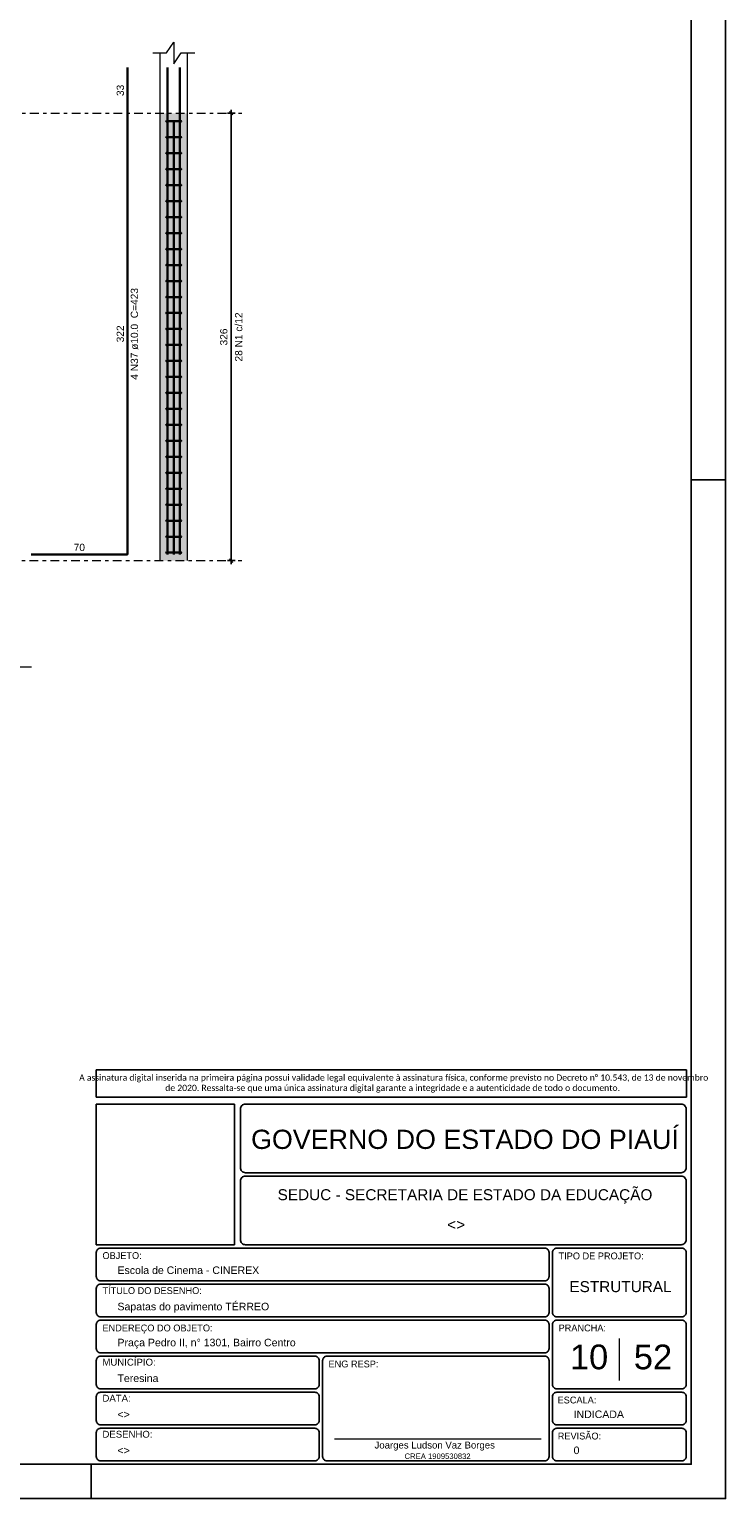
# Model space of a CAD drawing. Header units: millimetres. Extents: x 0 to 119, y 0 to 84.
# Tile 13 of 16: x 99 to 119, y 0 to 43. Entities that reach past the tile are written whole.
import ezdxf

# ---------------------------------------------------------------- set-up
doc = ezdxf.new("R2010")
doc.units = ezdxf.units.MM
doc.header["$MEASUREMENT"] = 0
doc.linetypes.add('DASHDOT', pattern=[2.54, 1.27, -0.635, 0, -0.635])
doc.linetypes.add('NULL', pattern=[0])
doc.layers.get('0').update_dxf_attribs({"lineweight": 18})
for name, color, linetype, lineweight in [('COTA', 7, 'Continuous', 5), ('Descrição da armadura', 7, 'Continuous', 0), ('DT-Barras na forma', 2, 'Continuous', 30), ('DT-Barras rebatidas', 2, 'Continuous', 30), ('DT-Cotas', 9, 'Continuous', 5), ('DT-Estribos na forma', 2, 'Continuous', 30), ('DT-Forma', 5, 'Continuous', 5), ('DT-Hachura vista pilares', 254, 'Continuous', 5), ('DT-Pontilhado', 9, 'DASHDOT', 5), ('Nível 1', 7, 'Continuous', 0), ('Textos', 7, 'Continuous', 9), ('Textos armaduras', 7, 'Continuous', 0)]:
    doc.layers.add(name, color=color, linetype=linetype, lineweight=lineweight)
for name, color, linetype in [('Pena 01', 1, 'Continuous'), ('SEDUC_MARF', 1, 'Continuous'), ('SEDUC_MARGG', 7, 'Continuous'), ('SEDUC_TXT01', 1, 'Continuous'), ('SEDUC_TXT02', 2, 'Continuous'), ('SEDUC_TXT05', 5, 'Continuous')]:
    doc.layers.add(name, color=color, linetype=linetype)
doc.styles.add('Arial', font='txt')
doc.styles.add('Calibri', font='txt')
doc.styles.add('TwCenMT', font='txt')
doc.dimstyles.new('UM_25.000000', dxfattribs={"dimtxt": 0.18, "dimasz": 0.1, "dimexe": 0.1, "dimexo": 0.2, "dimgap": 0, "dimtad": 1, "dimtih": 1, "dimtoh": 1, "dimdec": 1, "dimlfac": 25, "dimzin": 0, "dimdsep": 46, "dimtxsty": 'Standard', "dimcen": 0.09, "dimdle": 0.1, "dimadec": 1, "dimazin": 2, "dimtfac": 1, "dimtdec": 4, "dimtofl": 0, "dimtmove": 0, "dimatfit": 3, "dimfxl": 1, "dimtolj": 1, "dimarcsym": 0})

# ---------------------------------------------------------------- blocks, each defined once
blk = doc.blocks.new('_Oblique')
at = {"color": 0, "linetype": 'ByBlock', "lineweight": -2}
blk.add_line((-0.5, -0.5), (0.5, 0.5), dxfattribs=at)
blk = doc.blocks.new('*D91')
at = {"layer": 'Defpoints', "color": 0}
for p in [(104.478735, 40.379994), (104.796435, 40.379994), (104.796435, 27.339994)]:
    blk.add_point(p, dxfattribs=at)
at = {"layer": 'DT-Cotas', "color": 0, "lineweight": -2}
for p, q in [((104.596435, 40.379994), (104.378735, 40.379994)), ((104.478735, 27.239994), (104.478735, 40.479994)), ((104.596435, 27.339994), (104.378735, 27.339994))]:
    blk.add_line(p, q, dxfattribs=at)
at = {"layer": 'DT-Cotas', "color": 0, "lineweight": -2, "xscale": 0.1, "yscale": 0.1, "zscale": 0.1}
for p, rotation in [((104.478735, 40.379994), 90), ((104.478735, 27.339994), 270)]:
    blk.add_blockref('_Oblique', p, dxfattribs=dict(at, rotation=rotation))
at = {"layer": 'DT-Cotas', "color": 7, "insert": (104.266935, 33.859994), "char_height": 0.2118, "attachment_point": 5, "rotation": 90, "style": 'Arial'}
blk.add_mtext('\\A1;326', dxfattribs=at)
blk = doc.blocks.new('*D92')
at = {"layer": 'Defpoints', "color": 0}
for p in [(104.478735, 40.379994), (104.796435, 40.379994), (104.796435, 27.339994)]:
    blk.add_point(p, dxfattribs=at)
at = {"layer": 'DT-Cotas', "color": 0, "lineweight": -2}
for p, q in [((104.596435, 40.379994), (104.378735, 40.379994)), ((104.478735, 27.239994), (104.478735, 40.479994)), ((104.596435, 27.339994), (104.378735, 27.339994))]:
    blk.add_line(p, q, dxfattribs=at)
at = {"layer": 'DT-Cotas', "color": 0, "lineweight": -2, "xscale": 0.1, "yscale": 0.1, "zscale": 0.1}
for p, rotation in [((104.478735, 40.379994), 90), ((104.478735, 27.339994), 270)]:
    blk.add_blockref('_Oblique', p, dxfattribs=dict(at, rotation=rotation))

msp = doc.modelspace()

# ---------------------------------------------------------------- hatches: boundary and pattern name
at = {"layer": 'DT-Hachura vista pilares', "linetype": 'Continuous'}
msp.add_hatch(color=254, dxfattribs=at).paths.add_polyline_path([(102.4079, 27.34), (102.4079, 40.38), (103.2079, 40.38), (103.2079, 27.34), (102.4079, 27.34)])

# ---------------------------------------------------------------- linework, layer by layer
msp.add_line((107.4964, 1.7423), (113.5173, 1.7423))
at = {"layer": 'COTA'}
msp.add_line((98.658, 24.2398), (96.8649, 24.2398), dxfattribs=at)
at = {"layer": 'DT-Barras na forma'}
for points in [[(102.6279, 27.52), (102.6279, 40.38), (102.6279, 41.7143)], [(102.9879, 27.52), (102.9879, 40.38), (102.9879, 41.7143)], [(102.8079, 27.52), (102.8079, 40.184)]]:
    msp.add_lwpolyline(points, dxfattribs=at)
at = {"layer": 'DT-Barras rebatidas'}
msp.add_lwpolyline([(98.6548, 27.52), (101.4548, 27.52), (101.4548, 40.38), (101.4548, 41.7143)], dxfattribs=at)
at = {"layer": 'DT-Estribos na forma'}
for p, q in [((102.5979, 40.1471), (103.0179, 40.1471)), ((102.5979, 39.6814), (103.0179, 39.6814)), ((102.5979, 39.2157), (103.0179, 39.2157)), ((102.5979, 38.75), (103.0179, 38.75)), ((102.5979, 38.2843), (103.0179, 38.2843)), ((102.5979, 37.8186), (103.0179, 37.8186)), ((102.5979, 37.3529), (103.0179, 37.3529)), ((102.5979, 36.8871), (103.0179, 36.8871)), ((102.5979, 36.4214), (103.0179, 36.4214)), ((102.5979, 35.9557), (103.0179, 35.9557)), ((102.5979, 35.49), (103.0179, 35.49)), ((102.5979, 35.0243), (103.0179, 35.0243)), ((102.5979, 34.5586), (103.0179, 34.5586)), ((102.5979, 34.0929), (103.0179, 34.0929)), ((102.5979, 33.6271), (103.0179, 33.6271)), ((102.5979, 33.1614), (103.0179, 33.1614)), ((102.5979, 32.6957), (103.0179, 32.6957)), ((102.5979, 32.23), (103.0179, 32.23)), ((102.5979, 31.7643), (103.0179, 31.7643)), ((102.5979, 31.2986), (103.0179, 31.2986)), ((102.5979, 30.8329), (103.0179, 30.8329)), ((102.5979, 30.3671), (103.0179, 30.3671)), ((102.5979, 29.9014), (103.0179, 29.9014)), ((102.5979, 29.4357), (103.0179, 29.4357)), ((102.5979, 28.97), (103.0179, 28.97)), ((102.5979, 28.5043), (103.0179, 28.5043)), ((102.5979, 28.0386), (103.0179, 28.0386)), ((102.5979, 27.5729), (103.0179, 27.5729))]:
    msp.add_line(p, q, dxfattribs=at)
for centre in [(102.5979, 40.1471), (103.0179, 40.1471), (102.5979, 39.6814), (103.0179, 39.6814), (102.5979, 39.2157), (103.0179, 39.2157), (102.5979, 38.75), (103.0179, 38.75), (102.5979, 38.2843), (103.0179, 38.2843), (102.5979, 37.8186), (103.0179, 37.8186), (102.5979, 37.3529), (103.0179, 37.3529), (102.5979, 36.8871), (103.0179, 36.8871), (102.5979, 36.4214), (103.0179, 36.4214), (102.5979, 35.9557), (103.0179, 35.9557), (102.5979, 35.49), (103.0179, 35.49), (102.5979, 35.0243), (103.0179, 35.0243), (102.5979, 34.5586), (103.0179, 34.5586), (102.5979, 34.0929), (103.0179, 34.0929), (102.5979, 33.6271), (103.0179, 33.6271), (102.5979, 33.1614), (103.0179, 33.1614), (102.5979, 32.6957), (103.0179, 32.6957), (102.5979, 32.23), (103.0179, 32.23), (102.5979, 31.7643), (103.0179, 31.7643), (102.5979, 31.2986), (103.0179, 31.2986), (102.5979, 30.8329), (103.0179, 30.8329), (102.5979, 30.3671), (103.0179, 30.3671), (102.5979, 29.9014), (103.0179, 29.9014), (102.5979, 29.4357), (103.0179, 29.4357), (102.5979, 28.97), (103.0179, 28.97), (102.5979, 28.5043), (103.0179, 28.5043), (102.5979, 28.0386), (103.0179, 28.0386), (102.5979, 27.5729), (103.0179, 27.5729)]:
    msp.add_circle(centre, 0.01, dxfattribs=at)
at = {"layer": 'DT-Forma'}
for p, q in [((102.4079, 40.38), (102.4079, 42.1379)), ((103.2079, 40.38), (103.2079, 42.1379)), ((102.4079, 27.34), (102.4079, 40.38)), ((103.2079, 27.34), (103.2079, 40.38))]:
    msp.add_line(p, q, dxfattribs=at)
msp.add_lwpolyline([(102.1961, 42.1379), (102.5961, 42.1379), (102.8079, 42.4556), (102.8079, 41.8202), (103.0197, 42.1379), (103.4197, 42.1379)], dxfattribs=at)
at = {"layer": 'DT-Pontilhado', "ltscale": 0.2}
for p, q in [((87.0638, 40.38), (104.7964, 40.38)), ((90.0901, 27.34), (104.7964, 27.34))]:
    msp.add_line(p, q, dxfattribs=at)
at = {"layer": 'Nível 1'}
msp.add_line((115.8, 4.6717), (115.8, 3.4409), dxfattribs=at)
at = {"layer": 'Pena 01'}
for p, q in [((100.55, 12.4952), (117.7575, 12.4952)), ((100.55, 12.4952), (100.55, 11.6972)), ((117.7575, 12.4952), (117.7575, 11.6972)), ((100.55, 11.6972), (117.7575, 11.6972))]:
    msp.add_line(p, q, dxfattribs=at)
at = {"layer": 'SEDUC_MARF'}
for p, q in [((117.9, 29.7), (118.9, 29.7)), ((100.4015, 1), (100.4015, 0))]:
    msp.add_line(p, q, dxfattribs=at)
for points in [[(118.9, 84.1), (0, 84.1), (0, 0), (118.9, 0)], [(100.55, 11.4972), (104.5747, 11.4972), (104.5747, 7.4), (100.55, 7.4)]]:
    msp.add_lwpolyline(points, close=True, dxfattribs=at)
for points in [[(104.9, 9.5), (117.6, 9.5, 0.4142136), (117.75, 9.65), (117.75, 9.65), (117.75, 11.35, 0.4142136), (117.6, 11.5), (117.6, 11.5), (104.9, 11.5, 0.4142136), (104.75, 11.35), (104.75, 11.35), (104.75, 9.65, 0.4142136), (104.9, 9.5), (104.9, 9.5)], [(104.9, 7.4), (117.6, 7.4, 0.4142136), (117.75, 7.55), (117.75, 7.55), (117.75, 9.25, 0.4142136), (117.6, 9.4), (117.6, 9.4), (104.9, 9.4, 0.4142136), (104.75, 9.25), (104.75, 9.25), (104.75, 7.55, 0.4142136), (104.9, 7.4), (104.9, 7.4)], [(100.675, 7.3), (113.625, 7.3, -0.4142136), (113.75, 7.175), (113.75, 7.175), (113.75, 6.475, -0.4142136), (113.625, 6.35), (113.625, 6.35), (100.675, 6.35, -0.4142136), (100.55, 6.475), (100.55, 6.475), (100.55, 7.175, -0.4142136), (100.675, 7.3), (100.675, 7.3)], [(113.975, 5.3), (117.625, 5.3, 0.4142136), (117.75, 5.425), (117.75, 5.425), (117.75, 7.175, 0.4142136), (117.625, 7.3), (117.625, 7.3), (113.975, 7.3, 0.4142136), (113.85, 7.175), (113.85, 7.175), (113.85, 5.425, 0.4142136), (113.975, 5.3), (113.975, 5.3)], [(100.675, 6.25), (113.625, 6.25, -0.4142136), (113.75, 6.125), (113.75, 6.125), (113.75, 5.425, -0.4142136), (113.625, 5.3), (113.625, 5.3), (100.675, 5.3, -0.4142136), (100.55, 5.425), (100.55, 5.425), (100.55, 6.125, -0.4142136), (100.675, 6.25), (100.675, 6.25)], [(100.675, 5.2), (113.625, 5.2, -0.4142136), (113.75, 5.075), (113.75, 5.075), (113.75, 4.375, -0.4142136), (113.625, 4.25), (113.625, 4.25), (100.675, 4.25, -0.4142136), (100.55, 4.375), (100.55, 4.375), (100.55, 5.075, -0.4142136), (100.675, 5.2), (100.675, 5.2)], [(113.975, 3.2), (117.625, 3.2, 0.4142136), (117.75, 3.325), (117.75, 3.325), (117.75, 5.075, 0.4142136), (117.625, 5.2), (117.625, 5.2), (113.975, 5.2, 0.4142136), (113.85, 5.075), (113.85, 5.075), (113.85, 3.325, 0.4142136), (113.975, 3.2), (113.975, 3.2)], [(100.675, 4.15), (106.925, 4.15, -0.4142136), (107.05, 4.025), (107.05, 4.025), (107.05, 3.325, -0.4142136), (106.925, 3.2), (106.925, 3.2), (100.675, 3.2, -0.4142136), (100.55, 3.325), (100.55, 3.325), (100.55, 4.025, -0.4142136), (100.675, 4.15), (100.675, 4.15)], [(107.275, 4.15), (113.625, 4.15, -0.4142136), (113.75, 4.025), (113.75, 4.025), (113.75, 1.225, -0.4142136), (113.625, 1.1), (113.625, 1.1), (107.275, 1.1, -0.4142136), (107.15, 1.225), (107.15, 1.225), (107.15, 4.025, -0.4142136), (107.275, 4.15), (107.275, 4.15)], [(100.675, 3.1), (106.925, 3.1, -0.4142136), (107.05, 2.975), (107.05, 2.975), (107.05, 2.275, -0.4142136), (106.925, 2.15), (106.925, 2.15), (100.675, 2.15, -0.4142136), (100.55, 2.275), (100.55, 2.275), (100.55, 2.975, -0.4142136), (100.675, 3.1), (100.675, 3.1)], [(113.975, 3.1), (117.625, 3.1, -0.4142136), (117.75, 2.975), (117.75, 2.975), (117.75, 2.275, -0.4142136), (117.625, 2.15), (117.625, 2.15), (113.975, 2.15, -0.4142136), (113.85, 2.275), (113.85, 2.275), (113.85, 2.975, -0.4142136), (113.975, 3.1), (113.975, 3.1)], [(100.675, 2.05), (106.925, 2.05, -0.4142136), (107.05, 1.925), (107.05, 1.925), (107.05, 1.225, -0.4142136), (106.925, 1.1), (106.925, 1.1), (100.675, 1.1, -0.4142136), (100.55, 1.225), (100.55, 1.225), (100.55, 1.925, -0.4142136), (100.675, 2.05), (100.675, 2.05)], [(113.975, 2.05), (117.625, 2.05, -0.4142136), (117.75, 1.925), (117.75, 1.925), (117.75, 1.225, -0.4142136), (117.625, 1.1), (117.625, 1.1), (113.975, 1.1, -0.4142136), (113.85, 1.225), (113.85, 1.225), (113.85, 1.925, -0.4142136), (113.975, 2.05), (113.975, 2.05)]]:
    msp.add_lwpolyline(points, format="xyb", dxfattribs=at)
at = {"layer": 'SEDUC_MARGG'}
msp.add_lwpolyline([(2.5, 1), (117.9, 1), (117.9, 83.1), (2.5, 83.1), (2.5, 1)], dxfattribs=at)

# ---------------------------------------------------------------- texts
at = {"layer": 'Descrição da armadura', "linetype": 'NULL', "char_height": 0.2118, "attachment_point": 8, "rotation": 90.00021, "line_spacing_factor": 0.9, "style": 'Arial'}
for s, insert, width in [('4 N37 ø10.0  C=423', (101.7721, 33.9496), 5.239541), ('28 N1 c/12', (104.8104, 33.86), 2.845127)]:
    msp.add_mtext(s, dxfattribs=dict(at, insert=insert, width=width))
at = {"layer": 'Pena 01', "color": 3, "linetype": 'NULL', "insert": (109.1898, 12.0983), "char_height": 0.1803712, "width": 18.645941, "attachment_point": 5, "style": 'Calibri'}
msp.add_mtext(' A assinatura digital inserida na primeira página possui validade legal equivalente à assinatura física, conforme previsto no Decreto n%%d 10.543, de 13 de novembro de 2020. Ressalta-se que uma única assinatura digital garante a integridade e a autenticidade de todo o documento.', dxfattribs=at)
at = {"layer": 'SEDUC_TXT01', "linetype": 'NULL', "char_height": 0.2, "width": 17.8054, "attachment_point": 1}
for s, insert, style in [('OBJETO:', (100.7294, 7.1834), 'TwCenMT'), ('TIPO DE PROJETO:', (114.0294, 7.1739), 'TwCenMT'), ('TÍTULO DO DESENHO:', (100.7294, 6.1626), 'TwCenMT'), ('ENDEREÇO DO OBJETO:', (100.7294, 5.0739), 'TwCenMT'), ('PRANCHA:', (114.0294, 5.0739), 'TwCenMT'), ('MUNICÍPIO:', (100.7288, 4.0771), 'Arial'), ('ENG RESP:', (107.3208, 4.0239), 'TwCenMT'), ('DATA:', (100.7288, 3.0271), 'Arial'), ('ESCALA:', (114.0004, 2.9739), 'TwCenMT'), ('DESENHO:', (100.7288, 1.9771), 'Arial'), ('REVISÃO:', (114.0054, 1.9239), 'TwCenMT')]:
    msp.add_mtext(s, dxfattribs=dict(at, insert=insert, style=style))
at = {"layer": 'SEDUC_TXT02', "linetype": 'NULL', "attachment_point": 8, "line_spacing_factor": 0.9, "style": 'Arial'}
for s, insert, char_height, width in [('SEDUC - SECRETARIA DE ESTADO DA EDUCAÇÃO ', (111.3, 8.6), 0.32, 21.758945), ('Joarges Ludson Vaz Borges', (110.4173, 1.4), 0.2, 7.035547), ('CREA 1909530832', (110.5015, 1.1528), 0.16, 3.791777)]:
    msp.add_mtext(s, dxfattribs=dict(at, insert=insert, char_height=char_height, width=width))
at = {"layer": 'SEDUC_TXT05', "linetype": 'NULL', "insert": (111.3, 10.1848), "char_height": 0.56, "width": 24.876973, "attachment_point": 8, "line_spacing_factor": 0.9, "style": 'Arial'}
msp.add_mtext('GOVERNO DO ESTADO DO PIAUÍ', dxfattribs=at)
at = {"layer": 'Textos', "linetype": 'NULL', "line_spacing_factor": 0.9, "style": 'Arial'}
for s, insert, char_height, width, attachment_point in [('<>', (111.0425, 7.8271), 0.32, 1.067813, 8), ('Escola de Cinema - CINEREX', (101.1671, 6.545), 0.22, 8.109531, 7), ('ESTRUTURAL', (115.8344, 6.0142), 0.32, 5.907383, 8), ('Sapatas do pavimento TÉRREO', (101.1671, 5.4224), 0.22, 8.677598, 7), ('10', (114.9181, 3.7594), 0.72, 2.264609, 8), ('52', (116.7818, 3.7594), 0.72, 2.264609, 8), ('Praça Pedro II, n%%d 1301, Bairro Centro', (101.1671, 4.3724), 0.22, 10.164414, 7), ('Teresina', (101.1671, 3.395), 0.22, 2.374375, 7), ('<>', (101.1671, 2.345), 0.22, 0.740781, 7), ('INDICADA', (114.4671, 2.345), 0.22, 2.906992, 7), ('<>', (101.1671, 1.295), 0.22, 0.740781, 7), ('0', (114.4671, 1.295), 0.22, 0.373691, 7)]:
    msp.add_mtext(s, dxfattribs=dict(at, insert=insert, char_height=char_height, width=width, attachment_point=attachment_point))
at = {"layer": 'Textos armaduras', "linetype": 'NULL', "char_height": 0.2118, "attachment_point": 8, "rotation": 90.00021, "line_spacing_factor": 0.9, "style": 'Arial'}
for s, insert, width in [('33', (101.3575, 41.0471), 1.045137), ('322', (101.3575, 33.95), 1.367705)]:
    msp.add_mtext(s, dxfattribs=dict(at, insert=insert, width=width))
at = {"layer": 'Textos armaduras', "linetype": 'NULL', "insert": (100.0548, 27.6173), "char_height": 0.2118, "width": 1.045137, "attachment_point": 8, "line_spacing_factor": 0.9, "style": 'Arial'}
msp.add_mtext('70', dxfattribs=at)

# ---------------------------------------------------------------- dimensions: what is measured, and where the dimension line sits
at = {"layer": 'DT-Cotas'}
dim = msp.add_linear_dim(base=(104.4787, 40.38), p1=(104.7964, 27.34), p2=(104.7964, 40.38), angle=90, dimstyle='UM_25.000000', override={"dimtxt": 0.2118, "dimasz": 0.1, "dimexe": 0.1, "dimexo": 0.2, "dimtad": 1, "dimtih": 0, "dimtoh": 0, "dimdec": 1, "dimlfac": 25, "dimzin": 8, "dimtxsty": 'Arial', "dimblk": 'Oblique', "dimblk1": 'Oblique', "dimblk2": 'Oblique', "dimsah": 1, "dimdle": 0.1, "dimse1": 0, "dimse2": 0, "dimclrt": 7, "dimadec": 1, "dimazin": 3, "dimtmove": 2, "dimldrblk": 'Oblique'}, dxfattribs=at)
dim.commit()
dim.dimension.update_dxf_attribs({"geometry": '*D91', "text_midpoint": (104.2669, 33.86), "dimtype": 160, "text_rotation": 90})
dim = msp.add_linear_dim(base=(104.4787, 40.38), p1=(104.7964, 27.34), p2=(104.7964, 40.38), angle=90, text=' ', dimstyle='UM_25.000000', override={"dimtxt": 0.2118, "dimasz": 0.1, "dimexe": 0.1, "dimexo": 0.2, "dimtad": 1, "dimtih": 0, "dimtoh": 0, "dimdec": 1, "dimlfac": 25, "dimzin": 8, "dimtxsty": 'Arial', "dimblk": 'Oblique', "dimblk1": 'Oblique', "dimblk2": 'Oblique', "dimsah": 1, "dimdle": 0.1, "dimse1": 0, "dimse2": 0, "dimclrt": 256, "dimadec": 1, "dimazin": 3, "dimtmove": 2, "dimldrblk": 'Oblique'}, dxfattribs=at)
dim.commit()
dim.dimension.update_dxf_attribs({"geometry": '*D92', "text_midpoint": (104.3728, 33.86), "dimtype": 160, "text_rotation": 90})

doc.saveas('drawing.dxf')
